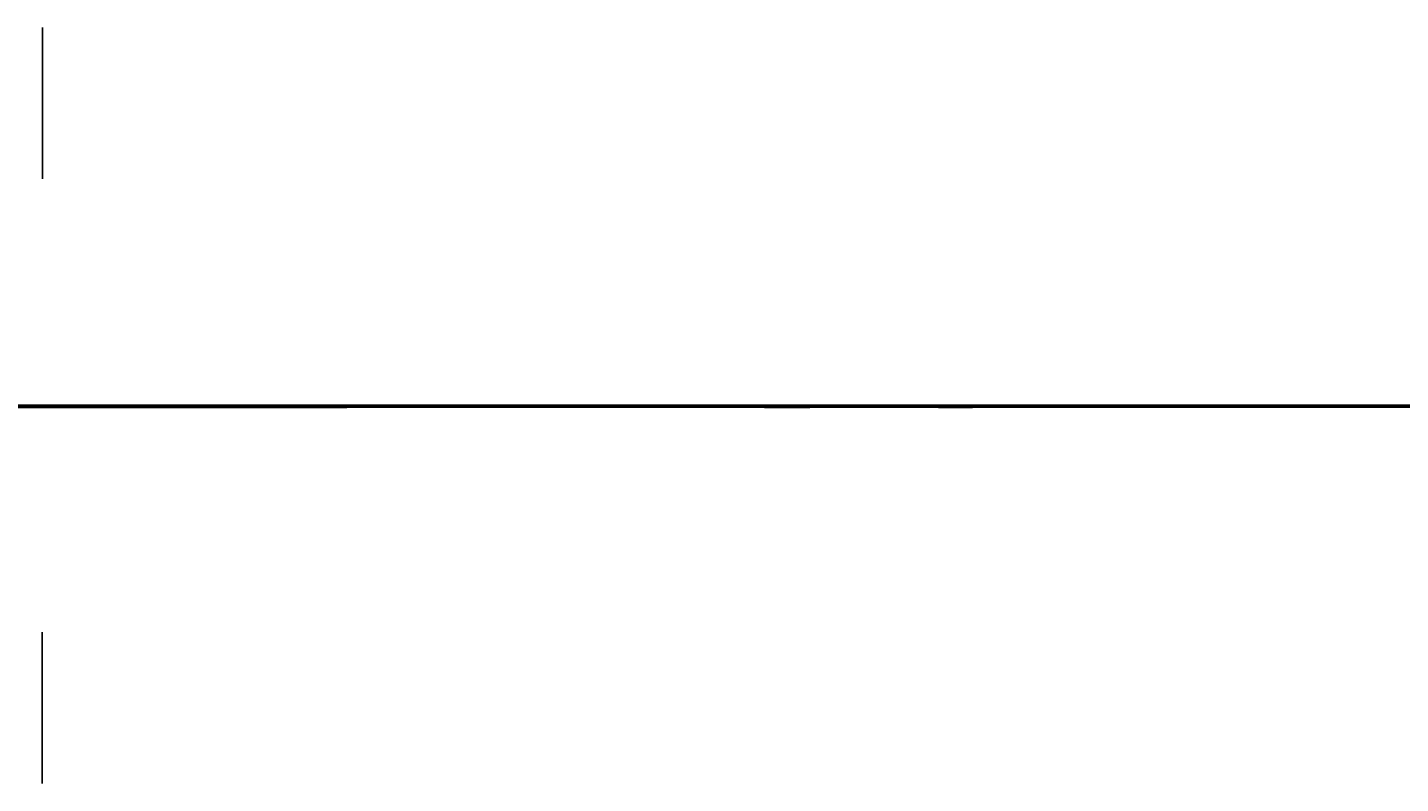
# Model space of a CAD drawing. Header units: millimetres. Extents: x -12354389001 to 271431, y -126469 to 48347.
# Tile 40 of 79: x -12336784789 to -12336481348, y -126048 to 41105. Entities that reach past the tile are written whole.
import ezdxf
from ezdxf.enums import TextEntityAlignment as Align

# ---------------------------------------------------------------- set-up
doc = ezdxf.new("R2010")
doc.units = ezdxf.units.MM
for name, pattern in [('1', [0]), ('4', [5, 3, -2]), ('BGS', [10, 0, 10])]:
    doc.linetypes.add(name, pattern=pattern)
doc.layers.get('0').update_dxf_attribs({"lineweight": 9})
doc.layers.add('00 opisy', color=7, linetype='Continuous', lineweight=25)
doc.layers.add('EBUPP', color=7, linetype='1', lineweight=30)
for name, color, linetype in [('EADOD', 7, 'Continuous'), ('EBUOA', 7, 'Continuous'), ('EBUPO', 5, '4'), ('EDZPD', 3, '1'), ('EDZTD', 3, 'Continuous'), ('SDROK', 7, 'Continuous'), ('SDRPK', 7, '1'), ('SZNPM', 7, 'Continuous'), ('SZOPO', 7, 'BGS'), ('SZZPZ', 102, 'Continuous'), ('UCCOO', 6, 'Continuous'), ('UCCPOR', 6, '1'), ('UCCTO', 6, 'Continuous'), ('UEEOA', 1, 'Continuous'), ('UEEOO', 1, 'Continuous'), ('UEEPA', 1, '1'), ('UEEPON', 1, '1'), ('UEETO', 1, 'Continuous'), ('UGGPOR', 2, '1'), ('UKKOA', 7, 'Continuous'), ('UKKOO', 1, 'Continuous'), ('UKKPB', 1, '1'), ('UTTPO', 1, '1'), ('UWWOO', 5, 'Continuous'), ('UWWPA', 5, '1'), ('UWWPO', 5, '4'), ('UWWTO', 5, 'Continuous'), ('WUKOS', 7, 'Continuous'), ('WUKPS', 7, '1'), ('ZAKRES', 2, '1')]:
    doc.layers.add(name, color=color, linetype=linetype)
doc.styles.get("Standard").update_dxf_attribs({"font": 'arial.ttf'})

# ---------------------------------------------------------------- blocks, each defined once
blk = doc.blocks.new('GRO')
blk.add_circle((0, 0), 0.09)
blk = doc.blocks.new('BUJ')
blk.add_circle((0, 0), 0.35)
blk = doc.blocks.new('OSM')
blk.add_line((0, 0.5), (0, 1.1667))
blk.add_circle((0, 0), 0.5)
blk = doc.blocks.new('DLI')
blk.add_circle((0, 0), 0.09)
for centre, start, end in [((0, 0.750093), 30.14144, 149.85856), ((-0.713298, 0.231779), 102.145781, 221.858708), ((0.713298, 0.231779), 318.141292, 77.854219), ((-0.440797, -0.606751), 174.149498, 293.852913), ((0.440797, -0.606751), 246.147087, 5.850502)]:
    blk.add_arc(centre, 0.75, start, end)
blk = doc.blocks.new('TRA')
for p, q in [((-5.5, 2.7539), (-5.5, 1.7539)), ((-4.5, 2.7539), (-4.5, 1.7539)), ((4.5, 2.7539), (4.5, 1.7539)), ((5.5, 2.7539), (5.5, 1.7539)), ((-0.5, -2.2461), (-0.5, -3.2461)), ((0.5, -2.2461), (0.5, -3.2461))]:
    blk.add_line(p, q)
blk = doc.blocks.new('LZA')
for p, q in [((-5, 1.0711), (-4, 1.0711)), ((5, 1.0711), (6, 1.0711)), ((0, -3.9289), (1, -3.9289))]:
    blk.add_line(p, q)
for centre in [(-5, 2.0711), (5, 2.0711), (0, -2.9289)]:
    blk.add_circle(centre, 1)
blk = doc.blocks.new('PNN')
for p, q in [((5.2, 0), (4.0686, 1.1314)), ((1.2, 0), (9.2, 0)), ((5.2, 0), (4.0686, -1.1314))]:
    blk.add_line(p, q)
blk = doc.blocks.new('SLS')
blk.add_circle((0, 0), 0.35)
blk = doc.blocks.new('LAT')
for p, q in [((0, 1.2), (0, 2)), ((-2, 0), (-1.2, 0)), ((1.2, 0), (2, 0)), ((0, -1.2), (0, -2))]:
    blk.add_line(p, q)
blk = doc.blocks.new('STE')
for p, q in [((-1, 0.5), (-1, -0.5)), ((1, 0.5), (1, -0.5)), ((-1, 0), (1, 0))]:
    blk.add_line(p, q)
blk = doc.blocks.new('WLZ')
blk.add_circle((0, 0), 0.4)
blk = doc.blocks.new('WSP')
blk.add_circle((0, 0), 0.09)
blk = doc.blocks.new('Wrocławska 82')
at = {"layer": 'EBUPO', "linetype": '1'}
for p, q in [((-295224.25, 33804.41), (-295218.3, 33803.21)), ((-295218.3, 33803.21), (-295219.43, 33797.59)), ((-295219.43, 33797.59), (-295225.38, 33798.79))]:
    blk.add_line(p, q, dxfattribs=at)
at = {"layer": 'EBUPP', "linetype": '1'}
for p, q in [((-295223.97, 34087.04), (-295218.93, 34111.02)), ((-295218.93, 34111.02), (-295206.9, 34108.49)), ((-295211.93, 34084.51), (-295223.97, 34087.04))]:
    blk.add_line(p, q, dxfattribs=at)
at = {"layer": 'EDZPD', "linetype": '1'}
for p, q in [((-295273.67, 34157.58), (-295220.26, 34142.09)), ((-295200, 34134.91), (-295220.26, 34142.09)), ((-295240.09, 34136.93), (-295212.65, 34129.43)), ((-295217.11, 34121.25), (-295225.8, 34122.1)), ((-295200, 34115.41), (-295217.11, 34121.25)), ((-295224.05, 34087.22), (-295211.79, 34084.56)), ((-295200, 33676.3), (-295240.01, 33657.34)), ((-295211.96, 33662.31), (-295223.4, 33655.93))]:
    blk.add_line(p, q, dxfattribs=at)
at = {"layer": 'SDRPK', "linetype": '1'}
for p, q in [((-295238.46, 34142.29), (-295221.21, 34137.29)), ((-295257.88, 34139.95), (-295218.04, 34128.89)), ((-295221.21, 34137.29), (-295204.85, 34132.62)), ((-295218.04, 34128.89), (-295200.05, 34123.34)), ((-295220.87, 34123.96), (-295233.89, 34127.44)), ((-295208.5, 34120.62), (-295220.87, 34123.96)), ((-295219, 34121.34), (-295217.11, 34122.93)), ((-295218.93, 34111.02), (-295220.21, 34111.28)), ((-295200, 34052.61), (-295219.86, 34056.89)), ((-295252.1, 33983.89), (-295215.72, 33970.54)), ((-295215.72, 33970.54), (-295206.19, 33967.02)), ((-295210.34, 33962.57), (-295230.8, 33970.25)), ((-295224.42, 33773.58), (-295216.02, 33767.27)), ((-295219.08, 33767.85), (-295224.82, 33772.62)), ((-295216.02, 33767.27), (-295205.55, 33768.91)), ((-295220.05, 33766.39), (-295219.08, 33767.85)), ((-295206.03, 33767.45), (-295216.45, 33765.79)), ((-295218.18, 33767.28), (-295219.46, 33765.93)), ((-295216.45, 33765.79), (-295218.18, 33767.28)), ((-295219.46, 33765.93), (-295220.05, 33766.39)), ((-295214.16, 33667.03), (-295228.62, 33659.71)), ((-295220.46, 33660.79), (-295211.72, 33665.08)), ((-295218.15, 33661.9), (-295217.75, 33646.08)), ((-295234.05, 33654.22), (-295220.46, 33660.79)), ((-295221.93, 33660.09), (-295220.49, 33647.89)), ((-295218.03, 33657.5), (-295209.88, 33659.47)), ((-295208.9, 33659.03), (-295218, 33656.92)), ((-295220.49, 33647.89), (-295220.08, 33643.58)), ((-295217.75, 33646.08), (-295217.63, 33642.39)), ((-295217.63, 33642.39), (-295217.87, 33636.43)), ((-295217.87, 33636.43), (-295217.77, 33635.18))]:
    blk.add_line(p, q, dxfattribs=at)
at = {"layer": 'SDRPK', "linetype": '4'}
for p, q in [((-295232.06, 34134.83), (-295214.68, 34130.17)), ((-295214.68, 34130.17), (-295200, 34126.13)), ((-295221.06, 34118.04), (-295224.73, 34118.78)), ((-295220.21, 34111.28), (-295225.09, 34088)), ((-295218.6, 33947.48), (-295225, 33931.84)), ((-295200, 33939.9), (-295218.6, 33947.48)), ((-295225, 33931.84), (-295203.83, 33923.35)), ((-295200, 33919.27), (-295223.45, 33875.14)), ((-295207.41, 33896.92), (-295231.01, 33851.46)), ((-295214.44, 33836.75), (-295225.32, 33840.41)), ((-295200, 33829.66), (-295226.31, 33838.33)), ((-295230.92, 33822.53), (-295206.03, 33814.4)), ((-295223.03, 33816.18), (-295200, 33808.76)), ((-295242.06, 33793.9), (-295209, 33785.35)), ((-295210.44, 33780.27), (-295241.21, 33788.21))]:
    blk.add_line(p, q, dxfattribs=at)
at = {"layer": 'SDRPK', "linetype": '1'}
for centre, radius, start, end in [((-295220.7567, 34052.4802), 4.5, 78.50598, 151.46311), ((-295230.9675, 33643.8127), 10.89, 309.91462, 358.77584)]:
    blk.add_arc(centre, radius, start, end, dxfattribs=at)
at = {"layer": 'SZOPO', "linetype": 'BGS'}
for p, q in [((-295218.92, 34121.08), (-295220.85, 34117.91)), ((-295216.91, 34120.98), (-295218.92, 34121.08)), ((-295200, 34115.15), (-295216.91, 34120.98)), ((-295220.24, 34055.38), (-295224.29, 34053.04)), ((-295200.11, 34051.19), (-295220.24, 34055.38)), ((-295222.96, 33789.78), (-295221.23, 33797.94)), ((-295240.39, 33657.7), (-295200, 33676.68))]:
    blk.add_line(p, q, dxfattribs=at)
at = {"layer": 'UCCPOR', "linetype": '1'}
for p, q in [((-295200, 33978.08), (-295223.76, 33986.8)), ((-295200, 33977.12), (-295224.92, 33986.27))]:
    blk.add_line(p, q, dxfattribs=at)
at = {"layer": 'UEEPON', "linetype": '1'}
for p, q in [((-295223.47, 34136.48), (-295221.16, 34135.89)), ((-295232.39, 34135.97), (-295213.61, 34130.97)), ((-295221.16, 34135.89), (-295213.69, 34134.05)), ((-295243.02, 34125.39), (-295218.77, 34121.17)), ((-295233.02, 34125.4), (-295219.96, 34122.37)), ((-295219.96, 34122.37), (-295217.34, 34121.89)), ((-295217.34, 34121.89), (-295213.82, 34120.75)), ((-295218.77, 34121.17), (-295209.22, 34117.21)), ((-295223.34, 34113.22), (-295220.58, 34112.71)), ((-295220.58, 34112.71), (-295213.34, 34111.39)), ((-295221.42, 34056.22), (-295207.38, 34053.47)), ((-295226.2, 33967.09), (-295218.89, 33964.34)), ((-295224.37, 33965.74), (-295221.39, 33964.63)), ((-295221.39, 33964.63), (-295205.6, 33957.86)), ((-295216.26, 33963.35), (-295218.89, 33964.34)), ((-295210.72, 33961.27), (-295216.26, 33963.35)), ((-295214.12, 33807.31), (-295230.29, 33811.89)), ((-295214.87, 33798.23), (-295214.12, 33798.93)), ((-295214.42, 33797.63), (-295219.21, 33798.71)), ((-295219.21, 33798.71), (-295214.87, 33798.23)), ((-295214.64, 33797.15), (-295219.21, 33798.71)), ((-295218.33, 33782.79), (-295214.64, 33797.15)), ((-295216.14, 33782.22), (-295218.33, 33782.79)), ((-295213.42, 33781.51), (-295216.14, 33782.22)), ((-295220.3, 33633.94), (-295223.26, 33634.9))]:
    blk.add_line(p, q, dxfattribs=at)
at = {"layer": 'UEETO'}
for p, q in [((-295220.3426, 33935.3917), (-295212.3627, 33935.3917)), ((-295219.21, 33798.71), (-295219.8598, 33793.5459)), ((-295219.8598, 33793.5459), (-295211.6084, 33793.5459))]:
    blk.add_line(p, q, dxfattribs=at)
at = {"layer": 'UGGPOR', "linetype": '1'}
for p, q in [((-295231.72, 34133.74), (-295218.7, 34130.16)), ((-295218.7, 34130.16), (-295204.55, 34125.95)), ((-295224.11, 34124.89), (-295216.26, 34122.57)), ((-295216.26, 34122.57), (-295200, 34117.25))]:
    blk.add_line(p, q, dxfattribs=at)
at = {"layer": 'UKKOA'}
for p, q in [((-295219.227, 34131.61), (-295212.8431, 34131.61)), ((-295224.6713, 33722.7565), (-295218.6782, 33722.7565))]:
    blk.add_line(p, q, dxfattribs=at)
at = {"layer": 'UKKPB', "linetype": '1'}
for p, q in [((-295221.84, 34136.79), (-295219.79, 34136.21)), ((-295219.79, 34136.21), (-295215.12, 34134.86)), ((-295215.12, 34134.86), (-295211.45, 34133.92)), ((-295200, 33972.08), (-295230.66, 33984.36))]:
    blk.add_line(p, q, dxfattribs=at)
at = {"layer": 'UTTPO', "linetype": '1'}
for p, q in [((-295227.1, 33983.91), (-295217.34, 33980.48)), ((-295217.34, 33980.48), (-295212.98, 33977.76))]:
    blk.add_line(p, q, dxfattribs=at)
at = {"layer": 'UWWOO'}
for p in [(-295214.54, 34082.61), (-295222.4819, 34080.37)]:
    blk.add_line(p, (-295216.1631, 34080.37), dxfattribs=at)
at = {"layer": 'UWWPO', "linetype": '1'}
for p, q in [((-295214.85, 34082.71), (-295251.85, 34092.39)), ((-295269.84, 33959.65), (-295190.45, 33928.95))]:
    blk.add_line(p, q, dxfattribs=at)
at = {"layer": 'UWWTO'}
for p, q in [((-295214.54, 34082.61), (-295214.6031, 34079.2568)), ((-295214.6031, 34079.2568), (-295206.2974, 34079.2568)), ((-295223.2018, 33931.8628), (-295214.1904, 33931.8628))]:
    blk.add_line(p, q, dxfattribs=at)
at = {"layer": 'WUKPS', "linetype": '1'}
for p, q in [((-295216.31, 34120.37), (-295217.34, 34116.84)), ((-295214.41, 34119.76), (-295214.95, 34117.88)), ((-295200, 34111.9), (-295220.63, 34117.78)), ((-295210.89, 33959.15), (-295216.98, 33943.31)), ((-295210.13, 33957.3), (-295214.92, 33944.01)), ((-295214.84, 33948.88), (-295213.37, 33948.32)), ((-295215.55, 33947.01), (-295214.8, 33946.73)), ((-295216.27, 33945.15), (-295214.73, 33944.56)), ((-295213.3, 33943.62), (-295214.87, 33944.16)), ((-295216.98, 33943.31), (-295214.92, 33944.01)), ((-295214.92, 33944.01), (-295213.78, 33942.21)), ((-295216.98, 33943.31), (-295213.78, 33942.21)), ((-295229.86, 33927.92), (-295210.54, 33920.45)), ((-295222.61, 33911.87), (-295212.52, 33921.22)), ((-295225.33, 33914.8), (-295221, 33918.81)), ((-295212.48, 33900.93), (-295225.73, 33915.24)), ((-295219.79, 33908.83), (-295215.46, 33912.84)), ((-295224.5, 33912.38), (-295214.81, 33901.47)), ((-295222.54, 33864.75), (-295200.05, 33907.95)), ((-295214.81, 33901.47), (-295225.51, 33896.33)), ((-295224.27, 33893.78), (-295212.48, 33900.93)), ((-295216.83, 33898.29), (-295214.53, 33894.5)), ((-295213.37, 33896.56), (-295223.79, 33878.08)), ((-295220.25, 33896.22), (-295218.52, 33893.36)), ((-295231.34, 33850.59), (-295208.45, 33894.68)), ((-295223.67, 33894.14), (-295219.04, 33886.51)), ((-295207.98, 33890.23), (-295217.23, 33872.79)), ((-295214.85, 33882.36), (-295214.27, 33882.06)), ((-295215.31, 33881.47), (-295214.15, 33880.87)), ((-295215.77, 33880.58), (-295215.19, 33880.28)), ((-295216.23, 33879.69), (-295215.07, 33879.1)), ((-295214.05, 33878.77), (-295214.99, 33879.26)), ((-295216.69, 33878.81), (-295216.11, 33878.51)), ((-295214.52, 33877.89), (-295214.99, 33878.13)), ((-295217.15, 33877.92), (-295216, 33877.32)), ((-295214.99, 33877), (-295215.91, 33877.49)), ((-295217.61, 33877.03), (-295217.03, 33876.73)), ((-295215.46, 33876.12), (-295215.92, 33876.36)), ((-295218.07, 33876.14), (-295216.92, 33875.55)), ((-295215.93, 33875.24), (-295216.83, 33875.72)), ((-295218.53, 33875.26), (-295217.96, 33874.96)), ((-295216.4, 33874.35), (-295216.85, 33874.59)), ((-295218.99, 33874.37), (-295217.84, 33873.77)), ((-295216.86, 33873.47), (-295217.76, 33873.94)), ((-295219.45, 33873.48), (-295218.88, 33873.18)), ((-295217.34, 33872.59), (-295217.78, 33872.83)), ((-295217.23, 33872.79), (-295230.36, 33848.55)), ((-295219.91, 33872.6), (-295218.77, 33872)), ((-295217.81, 33871.71), (-295218.68, 33872.18)), ((-295220.38, 33871.71), (-295219.8, 33871.41)), ((-295218.29, 33870.83), (-295218.71, 33871.06)), ((-295220.84, 33870.82), (-295219.69, 33870.23)), ((-295218.76, 33869.95), (-295219.6, 33870.4)), ((-295221.3, 33869.93), (-295220.72, 33869.64)), ((-295219.24, 33869.07), (-295219.65, 33869.29)), ((-295221.76, 33869.04), (-295220.62, 33868.45)), ((-295219.72, 33868.19), (-295220.52, 33868.63)), ((-295222.22, 33868.16), (-295221.65, 33867.86)), ((-295220.19, 33867.31), (-295220.59, 33867.53)), ((-295222.68, 33867.27), (-295221.54, 33866.68)), ((-295220.67, 33866.43), (-295221.45, 33866.86)), ((-295221.15, 33865.55), (-295221.53, 33865.76)), ((-295221.62, 33864.68), (-295222.37, 33865.08)), ((-295230.29, 33848.53), (-295213.89, 33843)), ((-295231.23, 33848), (-295221.08, 33844.51)), ((-295218.42, 33842.72), (-295231.01, 33846.96)), ((-295221.29, 33845.49), (-295221.43, 33845.08)), ((-295220.34, 33845.17), (-295220.62, 33844.35)), ((-295219.4, 33844.85), (-295219.53, 33844.44)), ((-295221.08, 33844.51), (-295200.12, 33837.39)), ((-295218.45, 33844.53), (-295218.72, 33843.71)), ((-295220.79, 33843.52), (-295220.52, 33844.32)), ((-295221.74, 33843.84), (-295221.6, 33844.24)), ((-295217.5, 33844.21), (-295217.64, 33843.8)), ((-295216.55, 33843.89), (-295216.83, 33843.07)), ((-295218.89, 33842.88), (-295218.62, 33843.68)), ((-295219.84, 33843.2), (-295219.71, 33843.6)), ((-295215.6, 33843.57), (-295215.74, 33843.16)), ((-295214.66, 33843.25), (-295214.94, 33842.43)), ((-295217.5, 33842.41), (-295217.23, 33843.21)), ((-295200, 33836.48), (-295218.42, 33842.72)), ((-295215.61, 33841.77), (-295215.34, 33842.56)), ((-295216.56, 33842.09), (-295216.42, 33842.49)), ((-295214.66, 33841.45), (-295214.53, 33841.84)), ((-295225.34, 33809.72), (-295214.7, 33806.91)), ((-295219.35, 33803.42), (-295218.45, 33807.9)), ((-295214.7, 33806.91), (-295215.28, 33793.48)), ((-295221.31, 33803.82), (-295220.85, 33806.11)), ((-295218.48, 33802.3), (-295216.71, 33801.94)), ((-295218.88, 33800.34), (-295215.02, 33799.56)), ((-295219.27, 33798.38), (-295217.19, 33797.96)), ((-295220.6, 33797.83), (-295221.58, 33792.97)), ((-295215.28, 33793.48), (-295221.89, 33792.95)), ((-295221.22, 33774.41), (-295224.33, 33775.21)), ((-295216.5, 33769.22), (-295221.22, 33774.41)), ((-295222.39, 33772.05), (-295220.89, 33774.05)), ((-295220.79, 33770.85), (-295219.52, 33772.54)), ((-295221.59, 33771.45), (-295220.9, 33772.37)), ((-295219.99, 33770.25), (-295219.41, 33771.02)), ((-295219.19, 33769.65), (-295218.15, 33771.03)), ((-295225.01, 33770.61), (-295221.04, 33767.87)), ((-295205.22, 33770.15), (-295216.5, 33769.22)), ((-295218.39, 33769.05), (-295217.93, 33769.67)), ((-295221.07, 33769.51), (-295221.93, 33768.48)), ((-295217.59, 33768.45), (-295216.78, 33769.53)), ((-295220.3, 33768.87), (-295220.7, 33768.39)), ((-295216.79, 33767.85), (-295216.25, 33768.57)), ((-295214.99, 33767.43), (-295215.14, 33768.38)), ((-295218.15, 33767.25), (-295217.29, 33768.24)), ((-295221.04, 33767.87), (-295220.97, 33765.4)), ((-295219.86, 33766.68), (-295221.03, 33767.46)), ((-295217.39, 33766.6), (-295219, 33764.73)), ((-295214.71, 33766.07), (-295214.61, 33765.44)), ((-295219.53, 33765.99), (-295219.89, 33765.54)), ((-295216.63, 33765.94), (-295217.02, 33765.49)), ((-295216.36, 33764.46), (-295208.54, 33765.96)), ((-295215.7, 33765.91), (-295215.49, 33764.63)), ((-295220.97, 33765.4), (-295219.16, 33764.61)), ((-295219.16, 33764.61), (-295218.08, 33765.4)), ((-295218.08, 33765.4), (-295216.36, 33764.46))]:
    blk.add_line(p, q, dxfattribs=at)
blk.add_circle((-295220.3, 33831.03), 0.37, dxfattribs=at)
at = {"layer": 'ZAKRES', "linetype": '1'}
for p, q in [((-295225.8, 34122.1), (-295217.04, 34121.25)), ((-295217.04, 34121.25), (-295181.58, 34109.08)), ((-295172.22, 33689.55), (-295239.83, 33657.38))]:
    blk.add_line(p, q, dxfattribs=at)
at = {"layer": 'EADOD'}
for p in [(-295220.26, 34142.09), (-295217.11, 34121.25)]:
    blk.add_blockref('GRO', p, dxfattribs=at)
at = {"layer": 'EBUOA'}
for p in [(-295217.4, 34025.13), (-295219.97, 34018.8)]:
    blk.add_blockref('BUJ', p, dxfattribs=at)
at = {"layer": 'SZNPM'}
blk.add_blockref('OSM', (-295217.54, 34074.37), dxfattribs=at)
at = {"layer": 'SZZPZ'}
for name, p in [('TRA', (-295226.99, 34132.26)), ('DLI', (-295220.58, 34131.75)), ('DLI', (-295221.85, 34131.68)), ('DLI', (-295218.95, 34131.19)), ('DLI', (-295217.92, 34130.95)), ('DLI', (-295216.71, 34130.67)), ('TRA', (-295215.58, 34128.96)), ('DLI', (-295222.82, 34052.82)), ('DLI', (-295217.84, 34051.92)), ('DLI', (-295213.48, 34051.59)), ('LZA', (-295222, 34047.22)), ('TRA', (-295211.63, 34036.99)), ('LZA', (-295226.37, 34036.3)), ('TRA', (-295226.05, 34022.08)), ('TRA', (-295210.67, 34020.43)), ('TRA', (-295209.18, 34005.55)), ('TRA', (-295222.75, 33977.53)), ('DLI', (-295213.58, 33961.46)), ('TRA', (-295217.14, 33953.12)), ('TRA', (-295216.03, 33937.82)), ('TRA', (-295212.45, 33866.24)), ('TRA', (-295211.28, 33853.77)), ('DLI', (-295220.98, 33842.18)), ('DLI', (-295215.33, 33840.35)), ('TRA', (-295226.32, 33828.2)), ('TRA', (-295215.25, 33824.39)), ('DLI', (-295222.93, 33814.06)), ('DLI', (-295218.59, 33812.24)), ('DLI', (-295215.07, 33811.41)), ('TRA', (-295223.7, 33743.49)), ('TRA', (-295220.1, 33726.1)), ('TRA', (-295219.77, 33708.47)), ('TRA', (-295217.79, 33683.03)), ('DLI', (-295213.1, 33672.59)), ('DLI', (-295217.52, 33670.61)), ('DLI', (-295222.06, 33668.42)), ('DLI', (-295213.55, 33663.26)), ('DLI', (-295216.39, 33662.06)), ('TRA', (-295212.64, 33652.58)), ('TRA', (-295226.92, 33647.56)), ('TRA', (-295214.06, 33641.18))]:
    blk.add_blockref(name, p, dxfattribs=at)
at = {"layer": 'UEEOO', "rotation": 344.360001}
blk.add_blockref('PNN', (-295229.14, 34133.91), dxfattribs=at)
at = {"layer": 'UEEPA'}
for name, p, rotation in [('LAT', (-295221.69, 34056.28), 89.99999900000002), ('STE', (-295219.21, 33798.71), 77.82999600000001)]:
    blk.add_blockref(name, p, dxfattribs=dict(at, rotation=rotation))
blk.add_blockref('SLS', (-295221.69, 34056.28), dxfattribs=at)
at = {"layer": 'UWWPA'}
blk.add_blockref('WLZ', (-295214.54, 34082.61), dxfattribs=at)
at = {"layer": 'WUKOS'}
for p in [(-295215.78, 34128.04), (-295216.2, 34125.72), (-295217.03, 34123.17), (-295221.39, 34056.75), (-295220, 34018.79), (-295218.55, 33947.58), (-295215.94, 33946.61), (-295215.47, 33892.58), (-295221.52, 33881.62), (-295220.29, 33830.99), (-295218.18, 33803.46), (-295219.38, 33797.49), (-295214.89, 33793.41), (-295221.81, 33792.67), (-295214.65, 33778.8), (-295216.57, 33769.39), (-295215.98, 33767.44), (-295216.43, 33765.65), (-295216.43, 33764.24), (-295217.94, 33704.62), (-295219.45, 33674.79), (-295217.92, 33657.69), (-295221.41, 33656.05), (-295216.86, 33650.03)]:
    blk.add_blockref('WSP', p, dxfattribs=at)
at = {"layer": 'EBUOA', "oblique": 15}
blk.add_text('g', height=2.5, dxfattribs=at).set_placement((-295215.84, 34098.88))
at = {"layer": 'EDZTD', "oblique": 15}
for s, p in [('522/4', (-295230.28, 34139.1)), ('475/116', (-295232.34, 34117.8))]:
    blk.add_text(s, height=2.5, dxfattribs=at).set_placement(p, align=Align.TOP_LEFT)
at = {"layer": 'SDROK', "oblique": 15}
for s, rotation, p in [('bruk', 345.03, (-295223.53, 34120.71)), ('bet.', 78.14, (-295221.65, 34099.14)), ('żwir', 341.919, (-295220.79, 33816.98))]:
    blk.add_text(s, height=1.5, rotation=rotation, dxfattribs=at).set_placement(p)
at = {"layer": 'SZNPM', "oblique": 15}
blk.add_text('%%U5002', height=1.8, dxfattribs=at).set_placement((-295217.01, 34075.01))
at = {"layer": 'SZZPZ'}
blk.add_text('żwir', height=1, rotation=341.757, dxfattribs=at).set_placement((-295215.15, 33835.36), align=Align.TOP_LEFT)
at = {"layer": 'UCCOO', "oblique": 15}
blk.add_text('c.o.', height=1.8, rotation=339.84, dxfattribs=at).set_placement((-295221.47, 33985.14))
at = {"layer": 'UCCTO', "oblique": 15}
blk.add_text('1-1.1/30', height=1.5, rotation=339.74575, dxfattribs=at).set_placement((-295222.08, 33987.28), align=Align.TOP_LEFT)
at = {"layer": 'UEEOA', "oblique": 15}
blk.add_text('e', height=1.8, dxfattribs=at).set_placement((-295218.68, 33800.29), align=Align.TOP_LEFT)
at = {"layer": 'UEEOO', "oblique": 15}
for s, rotation, p in [('eWA', 345.62846, (-295225.34, 34124.77)), ('eNA', 349.67, (-295223.42, 34114.36)), ('eNA', 339.42, (-295218.63, 33965.37)), ('eNA', 345.4, (-295215.84, 33783.16))]:
    blk.add_text(s, height=1.8, rotation=rotation, dxfattribs=at).set_placement(p, align=Align.TOP_LEFT)
at = {"layer": 'UEETO', "oblique": 15}
for s, rotation, p in [('1-2.1/1', 348.97047, (-295222.81, 34123.99)), ('1-1.1/6', 349.30927, (-295221.22, 34113.8)), ('1-1.3/41', 339.09966, (-295216.24, 33964.38))]:
    blk.add_text(s, height=1.5, rotation=rotation, dxfattribs=at).set_placement(p, align=Align.TOP_LEFT)
blk.add_text('971a-2-1', height=1.5, dxfattribs=at).set_placement((-295211.83, 33935.89), align=Align.RIGHT)
blk.add_text('971a-2-3', height=1.5, dxfattribs=at).set_placement((-295219.73, 33794.05))
at = {"layer": 'UKKOA', "oblique": 15}
blk.add_text('218.42', height=1.8, dxfattribs=at).set_placement((-295212.2, 34134.01), align=Align.TOP_RIGHT)
for s, p in [('215.97', (-295215.79, 34132.61)), ('210.25', (-295224.64, 33722.72))]:
    blk.add_text(s, height=1.8, dxfattribs=at).set_placement(p, align=Align.TOP_LEFT)
blk.add_text('211.55', height=1.8, dxfattribs=at).set_placement((-295224.51, 33723.36))
at = {"layer": 'UKKOO', "oblique": 15}
blk.add_text('k300', height=1.8, rotation=343.93, dxfattribs=at).set_placement((-295222.93, 34138.79), align=Align.TOP_LEFT)
at = {"layer": 'UWWOO', "oblique": 15}
blk.add_text('217.27', height=1.8, dxfattribs=at).set_placement((-295215.52, 34082.77), align=Align.TOP_RIGHT)
blk.add_text('215.77', height=1.8, dxfattribs=at).set_placement((-295219.22, 34080.54))
at = {"layer": 'UWWTO', "oblique": 15}
blk.add_text('971a-2-21', height=1.5, dxfattribs=at).set_placement((-295213.65, 33932.36), align=Align.RIGHT)
at = {"layer": 'WUKOS', "oblique": 15}
for s, rotation, p in [('218.92', 343.58, (-295215.91, 34127.2)), ('218.81', 344.98, (-295216.23, 34125.29)), ('218.78', 346.68, (-295216.85, 34123.01)), ('215.93', 67.65001, (-295215.95, 33946.84)), ('215.92', 67.55999, (-295220.31, 33943.9)), ('221.20', 30.53001, (-295217.48, 33898.35)), ('214.26', 62.25001, (-295220.64, 33881.18)), ('213.46', 64.37999, (-295224.39, 33861.33)), ('213.06', 64.38999, (-295222.68, 33860.08)), ('211.66', 5.05001, (-295216.16, 33769.42)), ('212.67', 8.91, (-295215.84, 33767.48)), ('212.61', 9.42, (-295216.2, 33764.87)), ('211.91', 12.76001, (-295216.35, 33763.22)), ('210.66', 24.8, (-295225.64, 33658.57)), ('210.60', 14.01999, (-295217.73, 33657.78)), ('210.67', 277.96, (-295221.29, 33655.74))]:
    blk.add_text(s, height=1.8, rotation=rotation, dxfattribs=at).set_placement(p)
for s, p in [('217.44', (-295228.26, 34085.76)), ('217.30', (-295216.17, 34083.31)), ('217.22', (-295215.06, 34061.62)), ('217.41', (-295221.37, 34057.12)), ('216.56', (-295219.28, 34019.26)), ('216.56', (-295225.34, 34003.53)), ('216.43', (-295228.41, 33997.04)), ('216.22', (-295216.76, 33987.11)), ('216.18', (-295227.17, 33968.65)), ('216.99', (-295227.29, 33967.53)), ('216.05', (-295224.72, 33964.43)), ('215.98', (-295227.6, 33960.13)), ('216.00', (-295228.37, 33954.21)), ('216.24', (-295226.91, 33949.39)), ('216.20', (-295224.65, 33948.23)), ('215.66', (-295225.71, 33947.18)), ('215.91', (-295225.95, 33944.71)), ('216.51', (-295224.42, 33932.12)), ('215.11', (-295227.53, 33901.21)), ('214.86', (-295215.09, 33892.84)), ('213.28', (-295225.11, 33840.72)), ('213.38', (-295219.59, 33831.15)), ('213.15', (-295222.16, 33824.89)), ('213.34', (-295215.55, 33819.95)), ('213.18', (-295225.09, 33810.07)), ('215.34', (-295217.89, 33803.77)), ('215.56', (-295219.2, 33797.72)), ('212.43', (-295221.81, 33791.77)), ('212.26', (-295222.47, 33789.83)), ('211.72', (-295223.22, 33782.46)), ('211.94', (-295218.34, 33777.6)), ('211.66', (-295225, 33775.58)), ('211.80', (-295224.63, 33766.76)), ('211.27', (-295217.63, 33704.85)), ('212.72', (-295218.84, 33675.02)), ('210.72', (-295226.76, 33633.04))]:
    blk.add_text(s, height=1.8, dxfattribs=at).set_placement(p)

msp = doc.modelspace()

# ---------------------------------------------------------------- block references
at = {"layer": '00 opisy', "color": 7, "ltscale": 0.5, "xscale": 41788.44072896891, "zscale": 41788.44072896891}
msp.add_blockref('Wrocławska 82', (72579.819, -76527.721), dxfattribs=at)

doc.saveas('drawing.dxf')
